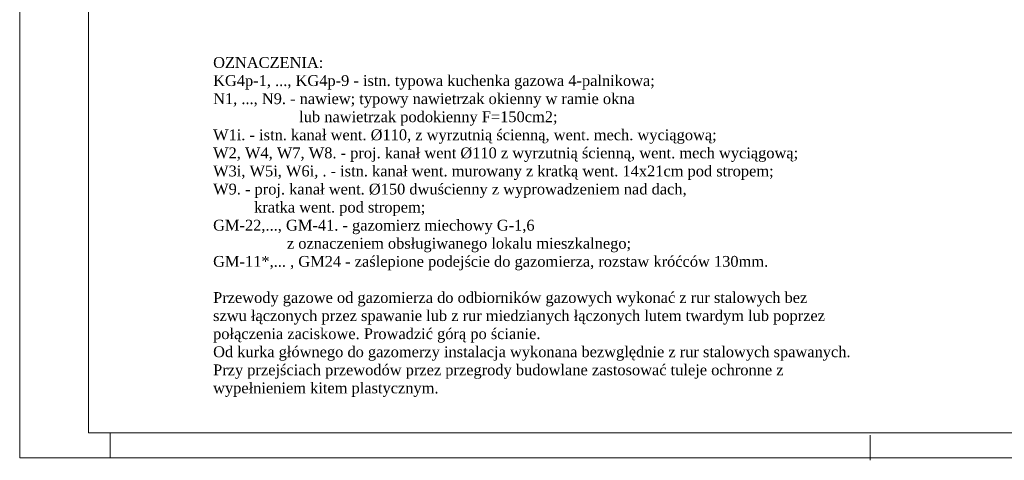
# Model space of a CAD drawing. Extents: x 34439 to 126910, y -74890 to 17912.
# Tile 139 of 144: x 120652 to 123373, y -50415 to -49196. Entities that reach past the tile are written whole.
import ezdxf

# ---------------------------------------------------------------- set-up
doc = ezdxf.new("R2010")
doc.units = 0
doc.header["$MEASUREMENT"] = 0
doc.linetypes.add('Przerywana długa', pattern=[1058333.301544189, 634999.990463, -423333.311081])
for name, color, linetype, lineweight in [('062', 62, 'Continuous', 0), ('Opisy_wymiary.2D77', 7, 'Continuous', 0), ('Opisy_wymiary.2D88', 8, 'Continuous', 0)]:
    doc.layers.add(name, color=color, linetype=linetype, lineweight=lineweight)
doc.layers.add('wymiary', color=2, linetype='Continuous')
doc.styles.get("Standard").update_dxf_attribs({"font": 'ARIALN.TTF'})

msp = doc.modelspace()

# ---------------------------------------------------------------- linework, layer by layer
at = {"layer": '062', "linetype": 'Przerywana długa', "flags": 128}
msp.add_lwpolyline([(120652.4, -47438.4), (124852.4, -47438.4), (124852.4, -50408.4), (120652.4, -50408.4)], close=True, dxfattribs=at)
at = {"layer": 'Opisy_wymiary.2D77', "linetype": 'Continuous'}
for p, q in [((120842.4, -47508.4), (120842.4, -50338.4)), ((120842.4, -50338.4), (124782.4, -50338.4))]:
    msp.add_line(p, q, dxfattribs=at)
at = {"layer": 'Opisy_wymiary.2D88', "linetype": 'Continuous'}
for p, q in [((120902.4, -50408.4), (120902.4, -50338.4)), ((123002.4, -50414.9), (123002.4, -50344.9))]:
    msp.add_line(p, q, dxfattribs=at)

# ---------------------------------------------------------------- texts
at = {"layer": 'wymiary', "linetype": 'Continuous', "insert": (121186.9, -49299.4), "char_height": 30, "width": 1690.592, "attachment_point": 1}
msp.add_mtext('{\\fTimes New Roman|b0|i0|c238|p18;OZNACZENIA:\\PKG4p-1, ..., KG4p-9 - istn. typowa kuchenka gazowa 4-palnikowa;\\PN1, ..., N9. - nawiew; typowy nawietrzak okienny w ramie okna \\P                     lub nawietrzak podokienny F=150cm2;\\PW1i. - istn. kanał went. %%c110, z wyrzutnią ścienną, went. mech. wyciągową;\\PW2, W4, W7, W8. - proj. kanał went %%c110 z wyrzutnią ścienną, went. mech wyciągową;\\PW3i, W5i, W6i, . - istn. kanał went. murowany z kratką went. 14x21cm pod stropem; \\PW9. - proj. kanał went. %%c150 dwuścienny z wyprowadzeniem nad dach, \\P          kratka went. pod stropem;\\PGM-22,..., GM-41. - gazomierz miechowy G-1,6 \\P                  z oznaczeniem obsługiwanego lokalu mieszkalnego;\\PGM-11*,... , GM24 - zaślepione podejście do gazomierza, rozstaw króćców 130mm.\\P\\PPrzewody gazowe od gazomierza do odbiorników gazowych wykonać z rur stalowych bez szwu łączonych przez spawanie lub z rur miedzianych łączonych lutem twardym lub poprzez połączenia zaciskowe. Prowadzić górą po ścianie.\\POd kurka głównego do gazomerzy instalacja wykonana bezwględnie z rur stalowych spawanych.\\PPrzy przejściach przewodów przez przegrody budowlane zastosować tuleje ochronne z wypełnieniem kitem plastycznym.}', dxfattribs=at)

doc.saveas('drawing.dxf')
